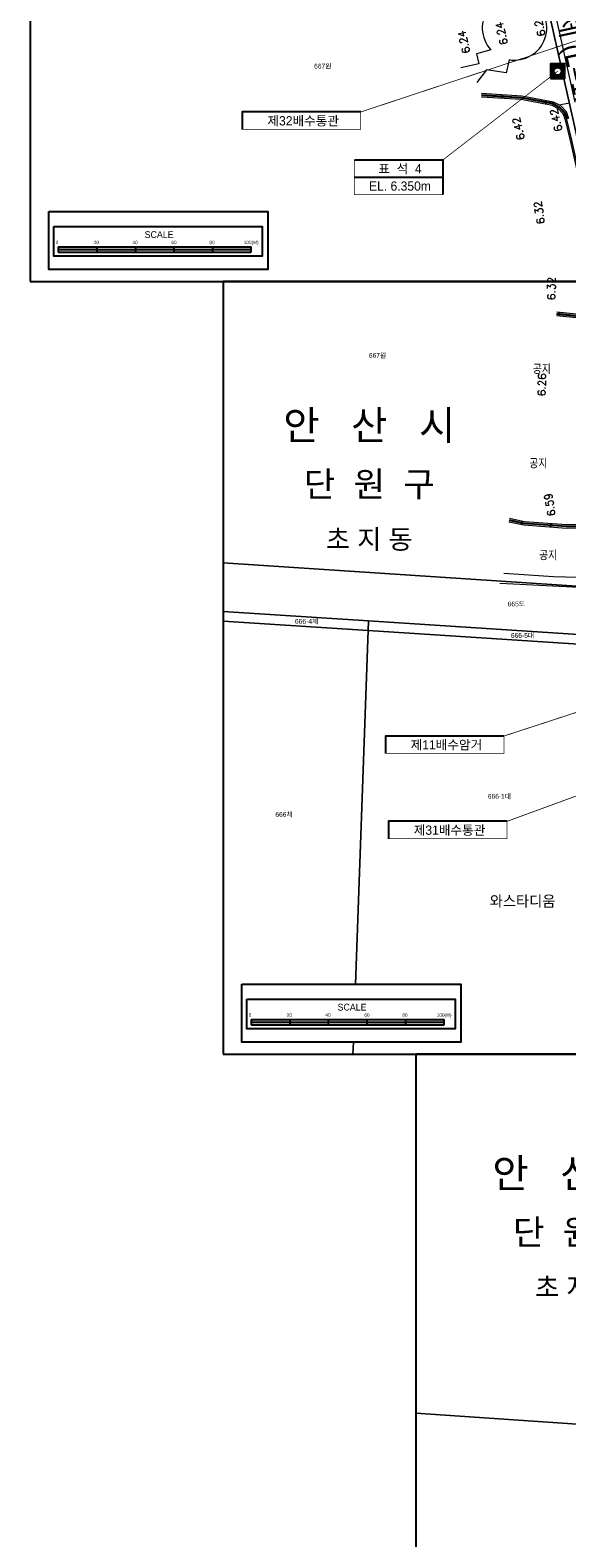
# Model space of a CAD drawing. Header units: metres. Extents: x 183400 to 184400, y 422200 to 427800.
# Tile 63 of 221: x 183600 to 183878, y 423950 to 424730. Entities that reach past the tile are written whole.
import ezdxf
from ezdxf.enums import TextEntityAlignment as Align

# ---------------------------------------------------------------- set-up
doc = ezdxf.new("R2010")
doc.units = ezdxf.units.M
doc.linetypes.add('DASHED2', pattern=[9.525, 6.35, -3.175])
for name, color, linetype in [('NR', 7, 'Continuous'), ('SS', 7, 'Continuous'), ('구조물명칭_작업', 5, 'Continuous'), ('도면리-t', 252, 'Continuous'), ('보축구간', 10, 'DASHED2'), ('스케일', 7, 'Continuous'), ('일람표', 7, 'Continuous'), ('표석', 7, 'Continuous'), ('횡단타점', 11, 'Continuous')]:
    doc.layers.add(name, color=color, linetype=linetype)
for name, color, linetype, lineweight in [('지번', 252, 'Continuous', 5), ('지적', 252, 'Continuous', 5), ('현황도', 7, 'Continuous', 5)]:
    doc.layers.add(name, color=color, linetype=linetype, lineweight=lineweight)
doc.layers.get('SS').off()
doc.styles.add('CGS', font='Dotum.ttf')
doc.styles.add('gwang', font='romans.shx', dxfattribs={"bigfont": ' WHGTXT.SHX'})
doc.styles.get("Standard").update_dxf_attribs({"font": 'romans.shx', "bigfont": 'ghs.shx'})
doc.styles.add('UPM', font='Gulim.ttf')
doc.styles.add('돋움', font='Dotum.ttf')
doc.styles.add('평면도1(프)$0$굴림', font='Gulim.ttf')

# ---------------------------------------------------------------- blocks, each defined once
blk = doc.blocks.new('SS')
at = {"layer": '스케일', "color": 7, "linetype": 'Continuous', "ltscale": 2}
blk.add_line((-108.74, 11.69), (-108.74, 8.89), dxfattribs=at)
at = {"layer": '스케일'}
for p, q in [((-108.74, 10.29), (-8.74, 10.29)), ((-68.74, 11.69), (-68.74, 8.89)), ((-48.74, 11.69), (-48.74, 8.89)), ((-28.74, 11.69), (-28.74, 8.89)), ((-8.74, 8.89), (-8.74, 11.69))]:
    blk.add_line(p, q, dxfattribs=at)
at = {"layer": '스케일', "linetype": 'Continuous', "ltscale": 2}
for p, q in [((-108.74, 8.89), (-33.74, 8.89)), ((-83.74, 8.89), (-8.74, 8.89))]:
    blk.add_line(p, q, dxfattribs=at)
at = {"layer": '스케일', "color": 250}
blk.add_line((-88.74, 11.69), (-88.74, 8.89), dxfattribs=at)
at = {"layer": '스케일'}
blk.add_lwpolyline([(-113.62, 29.98), (0, 29.98), (0, 0), (-113.62, 0)], close=True, dxfattribs=at)
at = {"layer": '스케일', "linetype": 'Continuous', "ltscale": 2}
blk.add_lwpolyline([(-111.05, 22.24), (-3, 22.24), (-3, 6.93), (-111.05, 6.93)], close=True, dxfattribs=at)
at = {"layer": '스케일', "flags": 128}
for points in [[(-108.74, 11.69), (-33.74, 11.69), (-8.74, 11.69)], [(-33.74, 8.89), (-8.74, 8.89)]]:
    blk.add_lwpolyline(points, dxfattribs=at)
at = {"layer": '스케일'}
for points in [[(-108.74, 10.29), (-108.74, 11.69), (-88.74, 10.29), (-88.74, 11.69)], [(-88.74, 8.89), (-88.74, 10.29), (-68.74, 8.89), (-68.74, 10.29)], [(-68.74, 10.29), (-68.74, 11.69), (-48.74, 10.29), (-48.74, 11.69)], [(-48.74, 8.89), (-48.74, 10.29), (-28.74, 8.89), (-28.74, 10.29)], [(-28.74, 10.29), (-28.74, 11.69), (-8.74, 10.29), (-8.74, 11.69)]]:
    blk.add_solid(points, dxfattribs=at)
at = {"layer": '스케일', "linetype": 'Continuous', "ltscale": 2, "style": 'CGS'}
for s, height, p in [('SCALE', 3.5, (-63.94, 16.33)), ('0', 1.75, (-110.02, 13.12)), ('20', 1.75, (-90.25, 13.12)), ('40', 1.75, (-70.24, 13.12)), ('60', 1.75, (-50.07, 13.12)), ('80', 1.75, (-30.36, 13.12)), ('100(M)', 1.75, (-12.54, 13.12))]:
    blk.add_text(s, height=height, dxfattribs=at).set_placement(p)
blk = doc.blocks.new('표석')
at = {"layer": '표석'}
h = blk.add_hatch(color=256, dxfattribs=at)
edge = h.paths.add_edge_path(flags=16)
edge.add_arc((267058.54, 383777.46), 1.31, 0, 360)
h.paths.add_polyline_path([(267056.04, 383774.96), (267061.04, 383774.96), (267061.04, 383779.96), (267056.04, 383779.96)])
blk.add_lwpolyline([(267056.04, 383774.96), (267061.04, 383774.96), (267061.04, 383779.96), (267056.04, 383779.96)], close=True, dxfattribs=at)
blk.add_circle((267058.54, 383777.46), 1.31, dxfattribs=at)

msp = doc.modelspace()

# ---------------------------------------------------------------- linework, layer by layer
at = {"layer": 'NR'}
for p, q in [((183844.73, 424695.54), (183844.69, 424694.84)), ((183844.83, 424696.03), (183844.88, 424696.73)), ((183867.38, 424692.51), (183867.25, 424691.82)), ((183867.5, 424692.99), (183867.64, 424693.68)), ((183874.28, 424582.81), (183874.21, 424582.11)), ((183874.33, 424583.31), (183874.4, 424584)), ((183854.83, 424474.96), (183854.68, 424474.27)), ((183854.97, 424475.44), (183855.12, 424476.12)), ((183869.84, 424473.72), (183869.79, 424473.02)), ((183869.94, 424474.21), (183869.99, 424474.91))]:
    msp.add_line(p, q, dxfattribs=at)
for points in [[(183845.6, 424694.78), (183843.78, 424694.9), (183845.6, 424694.83), (183843.78, 424694.95)], [(183843.97, 424696.79), (183845.78, 424696.68), (183843.96, 424696.74), (183845.78, 424696.63)], [(183845.39, 424694.85), (183843.99, 424694.93), (183845.39, 424694.9), (183844, 424694.98)], [(183844.17, 424696.73), (183845.57, 424696.64), (183844.17, 424696.68), (183845.57, 424696.59)], [(183845.18, 424694.91), (183844.21, 424694.97), (183845.19, 424694.96), (183844.21, 424695.02)], [(183844.38, 424696.67), (183845.36, 424696.6), (183844.38, 424696.62), (183845.36, 424696.56)], [(183868.14, 424691.65), (183866.36, 424691.99), (183868.15, 424691.7), (183866.36, 424692.04)], [(183867.95, 424691.74), (183866.57, 424692), (183867.96, 424691.78), (183866.58, 424692.05)], [(183866.74, 424693.85), (183868.53, 424693.51), (183866.73, 424693.8), (183868.52, 424693.46)], [(183867.75, 424691.82), (183866.79, 424692.01), (183867.76, 424691.87), (183866.8, 424692.05)], [(183866.94, 424693.76), (183868.31, 424693.5), (183866.93, 424693.71), (183868.3, 424693.45)], [(183867.14, 424693.67), (183868.1, 424693.49), (183867.13, 424693.63), (183868.09, 424693.44)], [(183875.11, 424582.02), (183873.3, 424582.21), (183875.12, 424582.07), (183873.31, 424582.25)], [(183873.5, 424584.1), (183875.31, 424583.91), (183873.49, 424584.05), (183875.3, 424583.86)], [(183874.91, 424582.09), (183873.52, 424582.23), (183874.92, 424582.14), (183873.52, 424582.28)], [(183873.7, 424584.03), (183875.09, 424583.88), (183873.69, 424583.98), (183875.09, 424583.83)], [(183874.71, 424582.16), (183873.73, 424582.26), (183874.71, 424582.21), (183873.74, 424582.31)], [(183873.9, 424583.96), (183874.88, 424583.86), (183873.9, 424583.91), (183874.87, 424583.81)], [(183855.57, 424474.08), (183853.79, 424474.47), (183855.58, 424474.13), (183853.8, 424474.51)], [(183855.37, 424474.17), (183854, 424474.47), (183855.38, 424474.22), (183854.01, 424474.52)], [(183854.23, 424476.31), (183856.01, 424475.93), (183854.22, 424476.27), (183856, 424475.88)], [(183855.18, 424474.27), (183854.22, 424474.47), (183855.19, 424474.31), (183854.23, 424474.52)], [(183854.42, 424476.22), (183855.79, 424475.93), (183854.41, 424476.17), (183855.78, 424475.88)], [(183854.62, 424476.13), (183855.58, 424475.92), (183854.61, 424476.08), (183855.57, 424475.87)], [(183870.7, 424472.96), (183868.88, 424473.08), (183870.7, 424473.01), (183868.89, 424473.13)], [(183869.08, 424474.98), (183870.9, 424474.85), (183869.08, 424474.93), (183870.89, 424474.8)], [(183870.49, 424473.02), (183869.1, 424473.12), (183870.5, 424473.07), (183869.1, 424473.17)], [(183869.29, 424474.91), (183870.68, 424474.81), (183869.28, 424474.86), (183870.68, 424474.76)], [(183870.29, 424473.08), (183869.31, 424473.15), (183870.29, 424473.13), (183869.31, 424473.2)], [(183869.49, 424474.85), (183870.47, 424474.78), (183869.49, 424474.8), (183870.47, 424474.73)]]:
    msp.add_solid(points, dxfattribs=at)
at = {"layer": '구조물명칭_작업', "ltscale": 20, "const_width": 0.4}
for points in [[(183771.35, 424687.84), (183895.49, 424728.85)], [(183814.01, 424663.05), (183873.45, 424708.92)], [(183845.61, 424364.74), (183949.48, 424398.61)], [(183847.21, 424320.57), (183957.74, 424361)], [(183785.74, 424311.57), (183847.21, 424311.57), (183847.21, 424320.57)]]:
    msp.add_lwpolyline(points, dxfattribs=at)
at = {"layer": '구조물명칭_작업', "linetype": 'Continuous'}
for points in [[(183709.88, 424678.84, 0.4, 0.4, 0), (183771.35, 424678.84, 0.4, 0.4, 0), (183771.35, 424687.84, 0, 0, 0)], [(183814.01, 424645.05, 0.4, 0.4, 0), (183768.11, 424645.05, 0.4, 0.4, 0), (183768.11, 424663.05, 0, 0, 0)], [(183784.14, 424355.74, 0.4, 0.4, 0), (183845.61, 424355.74, 0.4, 0.4, 0), (183845.61, 424364.74, 0, 0, 0)]]:
    msp.add_lwpolyline(points, format="xyseb", dxfattribs=at)
for points in [[(183771.35, 424687.84), (183709.88, 424687.84), (183709.88, 424678.84)], [(183768.11, 424663.05), (183814.01, 424663.05), (183814.01, 424654.05)], [(183768.11, 424654.05), (183814.01, 424654.05), (183814.01, 424645.05)], [(183845.61, 424364.74), (183784.14, 424364.74), (183784.14, 424355.74)], [(183847.21, 424320.57), (183785.74, 424320.57), (183785.74, 424311.57)]]:
    msp.add_lwpolyline(points, dxfattribs=at)
at = {"layer": '일람표'}
for points in [[(183600, 424600), (184200, 424600), (184200, 425000), (183600, 425000)], [(183700, 424200), (184300, 424200), (184300, 424600), (183700, 424600)], [(183800, 423800), (184400, 423800), (184400, 424200), (183800, 424200)]]:
    msp.add_lwpolyline(points, close=True, dxfattribs=at)
at = {"layer": '지적', "linetype": 'Continuous'}
for points in [[(183706.68, 425460.84), (183888.59, 424652.13)], [(183888.59, 424652.13), (183706.68, 425460.84)], [(183891.28, 424441.87), (183700, 424454.33)], [(183700, 424454.33), (183891.28, 424441.87)], [(183700, 424429.28), (183775.48, 424424.36), (183908.11, 424415.72)], [(183700, 424424.26), (183775.3, 424419.36), (183775.48, 424424.36), (183700, 424429.28)], [(183768.64, 424236.26), (183775.3, 424419.36), (183700, 424424.26)], [(183775.3, 424419.36), (183768.64, 424236.26)], [(183775.48, 424424.36), (183775.3, 424419.36), (183918.91, 424410.01), (183918.15, 424410.93), (183916.98, 424412.06), (183915.7, 424413.06), (183914.31, 424413.92), (183912.84, 424414.62), (183911.31, 424415.16), (183909.72, 424415.52), (183908.11, 424415.72), (183775.48, 424424.36)], [(183918.91, 424410.01), (183775.3, 424419.36)], [(183767.55, 424206.28), (183767.32, 424200)], [(183767.32, 424200), (183767.55, 424206.28)], [(183800, 423944.01), (183806.6, 423943.56), (183833.96, 423941.69), (183860.89, 423939.84), (183888.04, 423937.99), (183915.16, 423936.13), (183942.58, 423934.26), (183969.64, 423932.41), (183996.86, 423930.54), (184018.75, 423929.05), (184078.53, 423924.96), (184118.29, 423922.24), (184119.7, 423922.14), (184148.52, 423920.17), (184139.19, 423955.37), (184136.83, 423963.56), (184139.96, 423969.36), (184133.46, 423991.33), (184122.42, 423992.08), (184082.8, 423994.79), (184050.82, 423996.98), (183800, 424014.11)], [(183800, 424014.11), (184050.82, 423996.98)]]:
    msp.add_lwpolyline(points, dxfattribs=at)
at = {"layer": '현황도'}
for p, q in [((183871.77, 424727.05), (183863.49, 424764.31)), ((183874.7, 424727.7), (183866.41, 424764.96)), ((183879.58, 424692.37), (183871.77, 424727.05)), ((183882.52, 424692.98), (183874.7, 424727.7)), ((183879.58, 424692.37), (183874.28, 424691.37)), ((183845.46, 424449.14), (183871.3, 424447.39)), ((183843.47, 424443.92), (183891.5, 424441.39)), ((183871.3, 424447.39), (183889.76, 424446.81))]:
    msp.add_line(p, q, dxfattribs=at)
for points in [[(183838.8, 424720.06), (183831.44, 424717.89), (183832.53, 424712.77), (183823.27, 424710.7)], [(183848.25, 424714.92), (183846.7, 424708.16), (183836.53, 424709.63), (183831.58, 424703.11)], [(183891.74, 424582.23), (183891.52, 424591.42), (183891.77, 424604.7), (183890.37, 424616.81), (183889.61, 424619.98), (183887.78, 424628.6), (183887.26, 424638.86), (183885.73, 424647.66), (183880.05, 424673.09), (183877.49, 424683.72), (183876.31, 424686.9), (183873.9, 424689.42), (183870.62, 424691.18), (183854.61, 424694.23), (183833.9, 424695.51)], [(183892.46, 424581.45), (183892.22, 424591.42), (183892.47, 424604.74), (183891.06, 424616.93), (183890.29, 424620.13), (183888.48, 424628.69), (183887.96, 424638.94), (183886.41, 424647.8), (183880.73, 424673.25), (183878.16, 424683.92), (183876.91, 424687.28), (183874.33, 424689.98), (183870.85, 424691.85), (183854.7, 424694.92), (183833.95, 424696.21)], [(183878.64, 424684.07), (183877.35, 424687.55), (183874.64, 424690.39), (183871.02, 424692.32), (183854.76, 424695.42), (183833.98, 424696.71)], [(183879.31, 424684.27), (183877.95, 424687.93), (183875.07, 424690.95), (183871.26, 424692.99), (183854.85, 424696.11), (183834.02, 424697.41)], [(183848.42, 424476.86), (183856.13, 424475.19), (183878.01, 424473.64), (183888.01, 424473.77), (183895.47, 424475.51), (183895.81, 424476.19), (183894.28, 424485.06), (183892.22, 424497.97), (183890.28, 424514.76), (183889.5, 424527.89), (183890.28, 424542.63), (183891.05, 424552.06), (183892.73, 424575.17), (183892.48, 424580.57), (183892.47, 424580.95)], [(183891.79, 424580.31), (183872.8, 424582.26)], [(183892.47, 424580.95), (183872.88, 424582.95)], [(183892.46, 424581.45), (183872.93, 424583.45)], [(183891.74, 424582.23), (183873, 424584.15)], [(183848.56, 424477.54), (183856.23, 424475.88), (183878.03, 424474.34), (183887.92, 424474.47), (183894.99, 424476.12), (183895.08, 424476.3), (183893.59, 424484.94), (183891.52, 424497.87), (183889.58, 424514.7), (183888.8, 424527.89), (183889.58, 424542.68), (183890.35, 424552.11), (183892.03, 424575.18), (183891.79, 424580.31)], [(183848.16, 424475.68), (183855.96, 424474), (183877.98, 424472.44), (183888.15, 424472.57)], [(183848.31, 424476.37), (183856.06, 424474.69), (183878, 424473.14), (183888.07, 424473.27)]]:
    msp.add_lwpolyline(points, dxfattribs=at)
msp.add_arc((183851.09, 424731.39), 16.71, 260.22624, 222.66981, dxfattribs=at)

# ---------------------------------------------------------------- block references
at = {"layer": 'SS', "linetype": 'Continuous'}
for p in [(183723.3, 424606.28), (183823.3, 424206.28)]:
    msp.add_blockref('SS', p, dxfattribs=at)
at = {"layer": '표석', "xscale": 1.5, "yscale": 1.5, "zscale": 1.5}
msp.add_blockref('표석', (-216714.36, -150957.26), dxfattribs=at)

# ---------------------------------------------------------------- texts
at = {"layer": '구조물명칭_작업', "linetype": 'Continuous', "style": '평면도1(프)$0$굴림'}
for s, p in [('제32배수통관', (183741.54, 424680.87)), ('표  석  4', (183791.7, 424656.08)), ('EL. 6.350m', (183791.7, 424647.08)), ('제11배수암거', (183815.8, 424357.78)), ('제31배수통관', (183817.39, 424313.6))]:
    msp.add_text(s, height=4.8, dxfattribs=at).set_placement(p, align=Align.CENTER)
at = {"layer": '도면리-t', "style": '돋움'}
for s, height, p in [('안   산   시', 15, (183775.79, 424525.74)), ('단  원  구', 13, (183775.79, 424495.24)), ('초 지 동', 10, (183775.79, 424466.72)), ('안   산   시', 15, (183884.19, 424138.52)), ('단  원  구', 13, (183884.19, 424108.02)), ('초 지 동', 10, (183884.19, 424079.49))]:
    msp.add_text(s, height=height, dxfattribs=at).set_placement(p, align=Align.MIDDLE)
at = {"layer": '보축구간', "style": '돋움'}
msp.add_text('화정 우안 1제 (L=1.01km)', height=10, rotation=282.19088, dxfattribs=at).set_placement((183879.7, 424730.02), align=Align.MIDDLE_CENTER)
at = {"layer": '지번', "style": 'UPM'}
for s, p in [('667원', (183751.69, 424711.57)), ('667원', (183780.06, 424561.8)), ('665도', (183852.02, 424433.11)), ('666-4체', (183743.32, 424424.13)), ('666-5대', (183855.2, 424416.82)), ('666-1대', (183843.25, 424333.53)), ('666체', (183731.59, 424324.16))]:
    msp.add_text(s, height=2.5, dxfattribs=at).set_placement(p, align=Align.MIDDLE_CENTER)
at = {"layer": '현황도'}
for s, height, p in [('공지', 4.393, (183860.58, 424552.24)), ('공지', 4.393, (183858.79, 424503.4)), ('공지', 4.393, (183863.84, 424455.83)), ('와스타디움', 6.432, (183838.26, 424275.83))]:
    msp.add_text(s, height=height, dxfattribs=at).set_placement(p)
at = {"layer": '횡단타점', "color": 171, "style": 'gwang'}
for s, rotation, p in [('6.20', 102.76349, (183865.84, 424733.34)), ('6.24', 102.76349, (183826.83, 424724.5)), ('6.24', 102.76349, (183846.33, 424728.92)), ('6.42', 102.76349, (183855.11, 424679.64)), ('6.42', 102.76349, (183874.62, 424684.06)), ('6.32', 98.38209, (183865.91, 424636)), ('6.32', 89.43374, (183872.24, 424596.38)), ('6.26', 89.31487, (183867.24, 424546.62)), ('6.59', 99.70862, (183871.34, 424484.81))]:
    msp.add_text(s, height=4, rotation=rotation, dxfattribs=at).set_placement(p, align=Align.CENTER)

doc.saveas('drawing.dxf')
